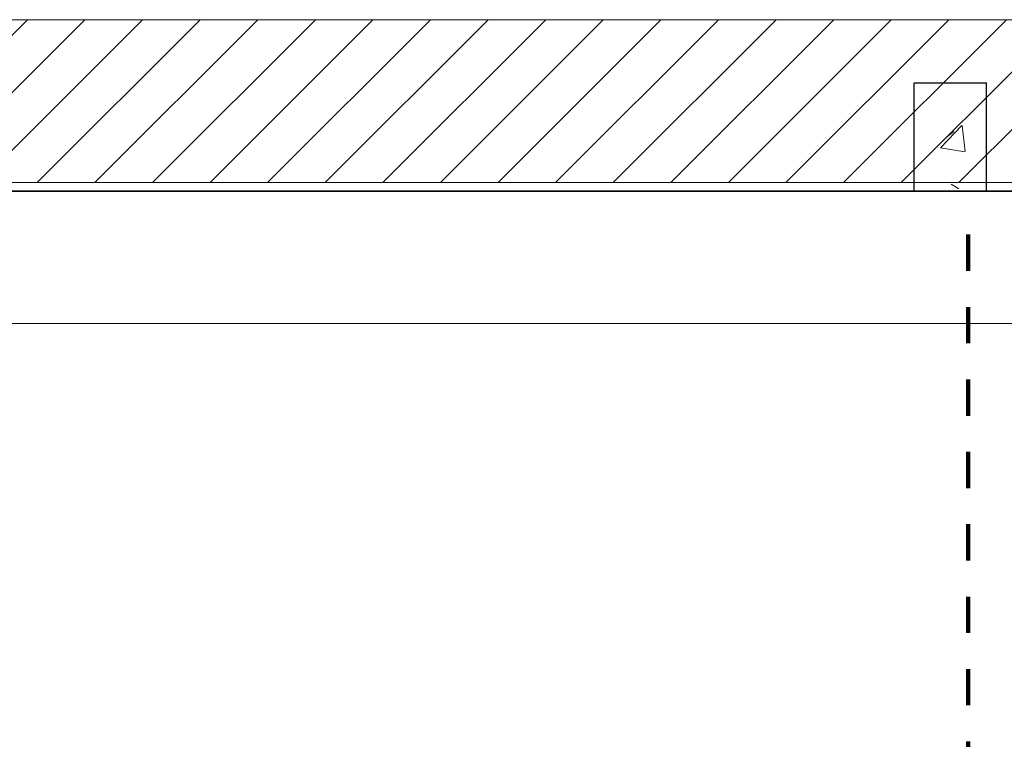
# Model space of a CAD drawing. Header units: metres. Extents: x 3 to 43.5, y -74 to -48.5.
# Tile 8 of 209: x 16.5 to 19.2, y -70 to -68. Entities that reach past the tile are written whole.
import ezdxf

# ---------------------------------------------------------------- set-up
doc = ezdxf.new("R2010")
doc.units = ezdxf.units.M
doc.linetypes.add('Traço', pattern=[0.006, 0.003, -0.003])
doc.linetypes.add('Traço_2_', pattern=[0.006, 0.003, -0.003])
for name, color, linetype, lineweight, true_color in [('1PAV - FRIG_dwg', 7, 'Continuous', 18, 0x767676), ('A-AREA', 4, 'Traço', 100, 0x00ffff), ('TUB_FRIGO', 30, 'Continuous', 18, 0xff7f00)]:
    doc.layers.add(name, color=color, linetype=linetype, lineweight=lineweight, true_color=true_color)
for name, color, linetype, lineweight in [('A-COLS', 7, 'Continuous', 18), ('A-WALL', 7, 'Continuous', 18), ('A-WALL-PATT', 7, 'Continuous', 18), ('S-COLS', 7, 'Continuous', 18)]:
    doc.layers.add(name, color=color, linetype=linetype, lineweight=lineweight)
pattern_1 = [(50, (21.555, -62.9), (0.546555, -0.047815), [0.05715, -0.62865]), (355, (21.555, -62.9), (-0.105728, 0.573166), [0.04572, -0.50292]), (100.451, (21.601, -62.904), (0.440828, 0.52535), [0.04857, -0.53427]), (46.184, (21.555, -62.748), (0.813237, -0.12613), [0.08573, -0.94298]), (96.636, (21.623, -62.758), (0.71221, 0.742287), [0.07286, -0.80141]), (351.184, (21.555, -62.748), (0.712217, 0.742274), [0.06858, -0.75438]), (21, (21.631, -62.786), (0.454846, -0.306795), [0.05715, -0.62865]), (326, (21.631, -62.786), (0.185405, 0.55256), [0.04572, -0.50292]), (71.451, (21.669, -62.811), (0.64025, 0.245763), [0.04857, -0.53427]), (37.5, (21.555, -62.9), (0.009261, 0.2536672), [0.02515, -0.47168, 0.02515, -0.48539, -0.50482]), (37.5, (21.555, -62.9), (0.009261, 0.2536672), [-1.007, 0.02515, -0.47968]), (7.5, (21.555, -62.9), (0.200456, 0.300546), [0.02515, -0.26594, 0.02515, -0.46025, -0.1924]), (7.5, (21.555, -62.9), (0.200456, 0.300546), [-0.77648, 0.02515, -0.16726]), (327.5, (21.385, -62.9), (0.4067682, -0.0171882), [0.02515, -0.16535, 0.02515, -0.56921, -0.78867]), (327.5, (21.385, -62.9), (0.4067682, -0.0171882), [-0.78486, 0.02515, -0.76352]), (317.5, (21.309, -62.9), (0.444383, 0.076279), [0.02515, -0.2225, 0.02515, -0.36957, -0.56007]), (317.5, (21.309, -62.9), (0.444383, 0.076279), [-0.64237, 0.02515, -0.53492])]

# ---------------------------------------------------------------- blocks, each defined once
blk = doc.blocks.new('4 GRE - ESCOLA DE CINEMA E AUDIOVISUAL CINE REX R07_rvt-1-1PAV - FRIGORÍFICA')
at = {"layer": 'A-WALL-PATT', "true_color": 0xd4d4d4}
h = blk.add_hatch(dxfattribs=at)
h.set_pattern_fill('FP_2', color=254, style=0, pattern_type=2)
h.set_pattern_definition([(45, (21.555, -62.9), (-0.0795495, 0.0795495), [])])
h.paths.add_polyline_path([(34.326, -68.4176), (34.6673, -68.4176), (34.6673, -67.9676), (11.7173, -67.9676), (11.7173, -68.4176), (33.0171, -68.4176)])
h = blk.add_hatch(dxfattribs=at)
h.set_pattern_fill('FP_1', color=254, style=0, pattern_type=2)
h.set_pattern_definition(pattern_1)
h.paths.add_polyline_path([(34.6673, -68.4426), (34.6673, -68.4401), (11.7173, -68.4401), (11.7173, -68.4426), (34.326, -68.4426)])
at = {"layer": 'S-COLS', "true_color": 0xaaaaaa}
h = blk.add_hatch(dxfattribs=at)
h.set_pattern_fill('FP_1', color=253, style=0, pattern_type=2)
h.set_pattern_definition(pattern_1)
h.paths.add_polyline_path([(19.136, -68.4426), (19.136, -68.1426), (18.936, -68.1426), (18.936, -68.4426)])
at = {"layer": 'A-AREA', "color": 131, "linetype": 'Traço_2_', "true_color": 0xaaffff}
blk.add_line((19.086, -70.0614), (19.086, -68.5407), dxfattribs=at)
at = {"layer": 'A-WALL', "color": 253, "true_color": 0xaaaaaa}
for p, q in [((32.6723, -67.9676), (14.724, -67.9676)), ((34.6673, -68.4176), (11.7173, -68.4176)), ((34.6673, -68.4401), (11.7173, -68.4401)), ((11.7173, -68.4426), (34.6673, -68.4426))]:
    blk.add_line(p, q, dxfattribs=at)
at = {"layer": 'S-COLS', "color": 253, "true_color": 0xaaaaaa}
for p, q in [((18.936, -68.1426), (18.936, -68.4426)), ((19.136, -68.1426), (18.936, -68.1426)), ((19.136, -68.4426), (19.136, -68.1426)), ((18.936, -68.4426), (19.136, -68.4426))]:
    blk.add_line(p, q, dxfattribs=at)
blk = doc.blocks.new('Family - P43-299880-1PAV - FRIGORÍFICA')
at = {"layer": 'S-COLS', "color": 253, "true_color": 0xaaaaaa}
for p, q in [((-0.1, 0.15), (-0.1, -0.15)), ((0.1, 0.15), (-0.1, 0.15)), ((0.1, -0.15), (0.1, 0.15)), ((-0.1, -0.15), (0.1, -0.15))]:
    blk.add_line(p, q, dxfattribs=at)
blk = doc.blocks.new('Family - P43-301562-1PAV - FRIGORÍFICA')
at = {"layer": 'S-COLS', "color": 253, "true_color": 0xaaaaaa}
for p, q in [((-0.1, 0.15), (-0.1, -0.15)), ((0.1, 0.15), (-0.1, 0.15)), ((0.1, -0.15), (0.1, 0.15)), ((-0.1, -0.15), (0.1, -0.15))]:
    blk.add_line(p, q, dxfattribs=at)
blk = doc.blocks.new('ESTRUTURAL CINE REX _011_IFC-1-1PAV - FRIGORÍFICA')
at = {"layer": 'A-COLS', "color": 253, "lineweight": 18, "true_color": 0xaaaaaa}
blk.add_blockref('Family - P43-301562-1PAV - FRIGORÍFICA', (19.0373, -68.292), dxfattribs=at)
at = {"layer": 'S-COLS', "color": 253, "lineweight": 18, "true_color": 0xaaaaaa}
blk.add_blockref('Family - P43-299880-1PAV - FRIGORÍFICA', (19.0373, -68.292), dxfattribs=at)
blk = doc.blocks.new('1PAV - FRIG_dwg-1115125-1PAV - FRIGORÍFICA')
at = {"layer": 'TUB_FRIGO'}
blk.add_line((1.8553, -5.9071), (-5.6579, -5.9071), dxfattribs=at)

msp = doc.modelspace()

# ---------------------------------------------------------------- block references
at = {"lineweight": 5}
for name in ['4 GRE - ESCOLA DE CINEMA E AUDIOVISUAL CINE REX R07_rvt-1-1PAV - FRIGORÍFICA', 'ESTRUTURAL CINE REX _011_IFC-1-1PAV - FRIGORÍFICA']:
    msp.add_blockref(name, (0, 0), dxfattribs=at)
at = {"layer": '1PAV - FRIG_dwg', "color": 7}
msp.add_blockref('1PAV - FRIG_dwg-1115125-1PAV - FRIGORÍFICA', (21.555, -62.9), dxfattribs=at)

doc.saveas('drawing.dxf')
